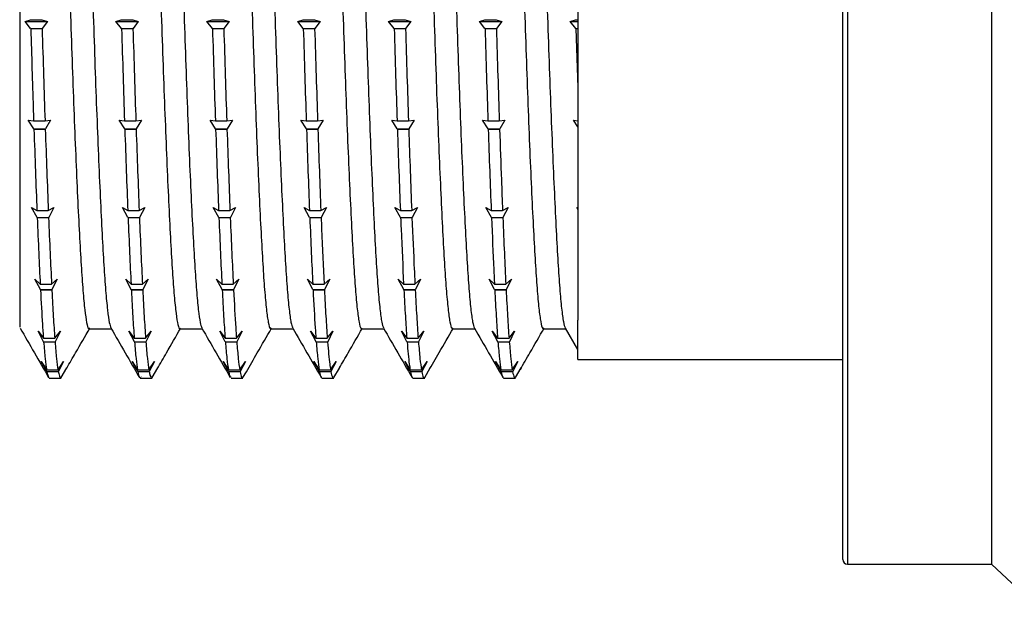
# Model space of a CAD drawing. Header units: millimetres. Extents: x 0 to 420, y 0 to 297.
# Tile 3 of 68: x 23 to 44, y 73 to 86. Entities that reach past the tile are written whole.
import ezdxf

# ---------------------------------------------------------------- set-up
doc = ezdxf.new("R2010")
doc.units = ezdxf.units.MM

msp = doc.modelspace()

# ---------------------------------------------------------------- linework, layer by layer
at = {"color": 7, "linetype": 'Continuous', "lineweight": 25}
for p, q in [((40.91316, 74.42036), (40.91316, 103.12036)), ((44.11316, 103.22036), (44.11316, 74.41446)), ((35.21316, 88.13539), (35.21316, 86.02272)), ((23.3295, 85.98619), (23.44486, 86.02272)), ((23.44837, 85.83141), (23.3295, 85.98619)), ((23.3295, 85.98619), (23.81015, 85.98619)), ((23.44486, 86.02272), (23.68909, 86.02272)), ((23.68909, 86.02272), (23.81015, 85.98619)), ((23.81015, 85.98619), (23.69747, 85.83141)), ((25.28334, 85.98619), (25.39871, 86.02272)), ((25.40221, 85.83141), (25.28334, 85.98619)), ((25.28334, 85.98619), (25.76399, 85.98619)), ((25.39871, 86.02272), (25.64294, 86.02272)), ((25.64294, 86.02272), (25.76399, 85.98619)), ((25.76399, 85.98619), (25.65132, 85.83141)), ((27.23719, 85.98619), (27.35255, 86.02272)), ((27.35606, 85.83141), (27.23719, 85.98619)), ((27.23719, 85.98619), (27.71784, 85.98619)), ((27.35255, 86.02272), (27.59678, 86.02272)), ((27.59678, 86.02272), (27.71784, 85.98619)), ((27.71784, 85.98619), (27.60517, 85.83141)), ((29.19104, 85.98619), (29.3064, 86.02272)), ((29.30991, 85.83141), (29.19104, 85.98619)), ((29.19104, 85.98619), (29.67168, 85.98619)), ((29.3064, 86.02272), (29.55063, 86.02272)), ((29.55063, 86.02272), (29.67168, 85.98619)), ((29.67168, 85.98619), (29.55901, 85.83141)), ((31.14488, 85.98619), (31.26025, 86.02272)), ((31.26375, 85.83141), (31.14488, 85.98619)), ((31.14488, 85.98619), (31.62553, 85.98619)), ((31.26025, 86.02272), (31.50448, 86.02272)), ((31.50448, 86.02272), (31.62553, 85.98619)), ((31.62553, 85.98619), (31.51286, 85.83141)), ((33.09873, 85.98619), (33.21409, 86.02272)), ((33.2176, 85.83141), (33.09873, 85.98619)), ((33.09873, 85.98619), (33.57938, 85.98619)), ((33.21409, 86.02272), (33.45832, 86.02272)), ((33.45832, 86.02272), (33.57938, 85.98619)), ((33.57938, 85.98619), (33.4667, 85.83141)), ((35.05257, 85.98619), (35.16794, 86.02272)), ((35.17144, 85.83141), (35.05257, 85.98619)), ((35.05257, 85.98619), (35.21316, 85.98619)), ((35.16794, 86.02272), (35.21316, 86.02272)), ((35.21316, 86.02272), (35.21316, 85.98619)), ((35.21316, 85.98619), (35.21316, 85.83141)), ((23.4508, 85.83027), (23.44837, 85.83141)), ((23.44837, 85.83141), (23.69747, 85.83141)), ((23.4508, 85.83027), (23.69503, 85.83027)), ((23.69747, 85.83141), (23.69503, 85.83027)), ((25.40465, 85.83027), (25.40221, 85.83141)), ((25.40221, 85.83141), (25.65132, 85.83141)), ((25.40465, 85.83027), (25.64888, 85.83027)), ((25.65132, 85.83141), (25.64888, 85.83027)), ((27.3585, 85.83027), (27.35606, 85.83141)), ((27.35606, 85.83141), (27.60517, 85.83141)), ((27.3585, 85.83027), (27.60273, 85.83027)), ((27.60517, 85.83141), (27.60273, 85.83027)), ((29.31234, 85.83027), (29.30991, 85.83141)), ((29.30991, 85.83141), (29.55901, 85.83141)), ((29.31234, 85.83027), (29.55657, 85.83027)), ((29.55901, 85.83141), (29.55657, 85.83027)), ((31.26619, 85.83027), (31.26375, 85.83141)), ((31.26375, 85.83141), (31.51286, 85.83141)), ((31.26619, 85.83027), (31.51042, 85.83027)), ((31.51286, 85.83141), (31.51042, 85.83027)), ((33.22003, 85.83027), (33.2176, 85.83141)), ((33.2176, 85.83141), (33.4667, 85.83141)), ((33.22003, 85.83027), (33.46426, 85.83027)), ((33.4667, 85.83141), (33.46426, 85.83027)), ((35.17388, 85.83027), (35.17144, 85.83141)), ((35.17144, 85.83141), (35.21316, 85.83141)), ((35.17388, 85.83027), (35.21316, 84.56736)), ((35.17388, 85.83027), (35.21316, 85.83027)), ((35.21316, 85.83141), (35.21316, 85.83027)), ((35.21316, 85.83027), (35.21316, 84.56736)), ((35.21316, 84.56736), (35.21316, 83.8509)), ((23.39806, 83.862), (23.51345, 83.84808)), ((23.51692, 83.67459), (23.39806, 83.862)), ((23.75768, 83.84808), (23.87871, 83.862)), ((23.87871, 83.862), (23.76603, 83.67459)), ((25.35191, 83.862), (25.46729, 83.84808)), ((25.47077, 83.67459), (25.35191, 83.862)), ((25.71152, 83.84808), (25.83256, 83.862)), ((25.83256, 83.862), (25.71988, 83.67459)), ((27.30576, 83.862), (27.42114, 83.84808)), ((27.42462, 83.67459), (27.30576, 83.862)), ((27.66537, 83.84808), (27.7864, 83.862)), ((27.7864, 83.862), (27.67372, 83.67459)), ((29.2596, 83.862), (29.37499, 83.84808)), ((29.37846, 83.67459), (29.2596, 83.862)), ((29.61922, 83.84808), (29.74025, 83.862)), ((29.74025, 83.862), (29.62757, 83.67459)), ((31.21345, 83.862), (31.32883, 83.84808)), ((31.33231, 83.67459), (31.21345, 83.862)), ((31.57306, 83.84808), (31.6941, 83.862)), ((31.6941, 83.862), (31.58141, 83.67459)), ((33.16729, 83.862), (33.28268, 83.84808)), ((33.28615, 83.67459), (33.16729, 83.862)), ((33.52691, 83.84808), (33.64794, 83.862)), ((33.64794, 83.862), (33.53526, 83.67459)), ((35.12114, 83.862), (35.21316, 83.8509)), ((35.21316, 83.71685), (35.12114, 83.862)), ((35.21316, 83.8509), (35.21316, 83.71685)), ((23.51345, 83.84808), (23.75768, 83.84808)), ((23.51936, 83.67257), (23.51692, 83.67459)), ((23.51692, 83.67459), (23.76603, 83.67459)), ((23.51936, 83.67257), (23.76359, 83.67257)), ((23.76603, 83.67459), (23.76359, 83.67257)), ((25.46729, 83.84808), (25.71152, 83.84808)), ((25.47321, 83.67257), (25.47077, 83.67459)), ((25.47077, 83.67459), (25.71988, 83.67459)), ((25.47321, 83.67257), (25.71744, 83.67257)), ((25.71988, 83.67459), (25.71744, 83.67257)), ((27.42114, 83.84808), (27.66537, 83.84808)), ((27.42705, 83.67257), (27.42462, 83.67459)), ((27.42462, 83.67459), (27.67372, 83.67459)), ((27.42705, 83.67257), (27.67128, 83.67257)), ((27.67372, 83.67459), (27.67128, 83.67257)), ((29.37499, 83.84808), (29.61922, 83.84808)), ((29.3809, 83.67257), (29.37846, 83.67459)), ((29.37846, 83.67459), (29.62757, 83.67459)), ((29.3809, 83.67257), (29.62513, 83.67257)), ((29.62757, 83.67459), (29.62513, 83.67257)), ((31.32883, 83.84808), (31.57306, 83.84808)), ((31.33474, 83.67257), (31.33231, 83.67459)), ((31.33231, 83.67459), (31.58141, 83.67459)), ((31.33474, 83.67257), (31.57898, 83.67257)), ((31.58141, 83.67459), (31.57898, 83.67257)), ((33.28268, 83.84808), (33.52691, 83.84808)), ((33.28859, 83.67257), (33.28615, 83.67459)), ((33.28615, 83.67459), (33.53526, 83.67459)), ((33.28859, 83.67257), (33.53282, 83.67257)), ((33.53526, 83.67459), (33.53282, 83.67257)), ((23.46849, 81.98395), (23.5838, 81.92027)), ((23.58742, 81.77329), (23.46849, 81.98395)), ((23.82803, 81.92027), (23.94913, 81.98395)), ((23.94913, 81.98395), (23.83652, 81.77329)), ((25.42233, 81.98395), (25.53765, 81.92027)), ((25.54126, 81.77329), (25.42233, 81.98395)), ((25.78188, 81.92027), (25.90298, 81.98395)), ((25.90298, 81.98395), (25.79037, 81.77329)), ((27.37618, 81.98395), (27.49149, 81.92027)), ((27.49511, 81.77329), (27.37618, 81.98395)), ((27.73572, 81.92027), (27.85683, 81.98395)), ((27.85683, 81.98395), (27.74421, 81.77329)), ((29.33003, 81.98395), (29.44534, 81.92027)), ((29.44895, 81.77329), (29.33003, 81.98395)), ((29.68957, 81.92027), (29.81067, 81.98395)), ((29.81067, 81.98395), (29.69806, 81.77329)), ((31.28387, 81.98395), (31.39919, 81.92027)), ((31.4028, 81.77329), (31.28387, 81.98395)), ((31.64342, 81.92027), (31.76452, 81.98395)), ((31.76452, 81.98395), (31.65191, 81.77329)), ((33.23772, 81.98395), (33.35303, 81.92027)), ((33.35665, 81.77329), (33.23772, 81.98395)), ((33.59726, 81.92027), (33.71837, 81.98395)), ((33.71837, 81.98395), (33.60575, 81.77329)), ((35.19156, 81.98395), (35.21316, 81.972)), ((35.21316, 81.94563), (35.19156, 81.98395)), ((35.21316, 81.972), (35.21316, 81.94563)), ((23.5838, 81.92027), (23.82803, 81.92027)), ((23.58985, 81.77049), (23.58742, 81.77329)), ((23.58742, 81.77329), (23.83652, 81.77329)), ((23.58985, 81.77049), (23.83408, 81.77049)), ((23.83652, 81.77329), (23.83408, 81.77049)), ((25.53765, 81.92027), (25.78188, 81.92027)), ((25.5437, 81.77049), (25.54126, 81.77329)), ((25.54126, 81.77329), (25.79037, 81.77329)), ((25.5437, 81.77049), (25.78793, 81.77049)), ((25.79037, 81.77329), (25.78793, 81.77049)), ((27.49149, 81.92027), (27.73572, 81.92027)), ((27.49754, 81.77049), (27.49511, 81.77329)), ((27.49511, 81.77329), (27.74421, 81.77329)), ((27.49754, 81.77049), (27.74177, 81.77049)), ((27.74421, 81.77329), (27.74177, 81.77049)), ((29.44534, 81.92027), (29.68957, 81.92027)), ((29.45139, 81.77049), (29.44895, 81.77329)), ((29.44895, 81.77329), (29.69806, 81.77329)), ((29.45139, 81.77049), (29.69562, 81.77049)), ((29.69806, 81.77329), (29.69562, 81.77049)), ((31.39919, 81.92027), (31.64342, 81.92027)), ((31.40524, 81.77049), (31.4028, 81.77329)), ((31.4028, 81.77329), (31.65191, 81.77329)), ((31.40524, 81.77049), (31.64947, 81.77049)), ((31.65191, 81.77329), (31.64947, 81.77049)), ((33.35303, 81.92027), (33.59726, 81.92027)), ((33.35908, 81.77049), (33.35665, 81.77329)), ((33.35665, 81.77329), (33.60575, 81.77329)), ((33.35908, 81.77049), (33.60331, 81.77049)), ((33.60575, 81.77329), (33.60331, 81.77049)), ((23.53875, 80.44619), (23.65414, 80.33595)), ((23.65759, 80.22285), (23.53875, 80.44619)), ((23.65414, 80.33595), (23.89837, 80.33595)), ((23.89837, 80.33595), (24.0194, 80.44619)), ((24.0194, 80.44619), (23.9067, 80.22285)), ((25.4926, 80.44619), (25.60799, 80.33595)), ((25.61144, 80.22285), (25.4926, 80.44619)), ((25.60799, 80.33595), (25.85222, 80.33595)), ((25.85222, 80.33595), (25.97325, 80.44619)), ((25.97325, 80.44619), (25.86054, 80.22285)), ((27.44644, 80.44619), (27.56184, 80.33595)), ((27.56528, 80.22285), (27.44644, 80.44619)), ((27.56184, 80.33595), (27.80607, 80.33595)), ((27.80607, 80.33595), (27.92709, 80.44619)), ((27.92709, 80.44619), (27.81439, 80.22285)), ((29.40029, 80.44619), (29.51568, 80.33595)), ((29.51913, 80.22285), (29.40029, 80.44619)), ((29.51568, 80.33595), (29.75991, 80.33595)), ((29.75991, 80.33595), (29.88094, 80.44619)), ((29.88094, 80.44619), (29.76823, 80.22285)), ((31.35414, 80.44619), (31.46953, 80.33595)), ((31.47298, 80.22285), (31.35414, 80.44619)), ((31.46953, 80.33595), (31.71376, 80.33595)), ((31.71376, 80.33595), (31.83478, 80.44619)), ((31.83478, 80.44619), (31.72208, 80.22285)), ((33.30798, 80.44619), (33.42337, 80.33595)), ((33.42682, 80.22285), (33.30798, 80.44619)), ((33.42337, 80.33595), (33.6676, 80.33595)), ((33.6676, 80.33595), (33.78863, 80.44619)), ((33.78863, 80.44619), (33.67593, 80.22285)), ((23.66003, 80.21942), (23.65759, 80.22285)), ((23.65759, 80.22285), (23.9067, 80.22285)), ((23.66003, 80.21942), (23.90426, 80.21942)), ((23.9067, 80.22285), (23.90426, 80.21942)), ((25.61387, 80.21942), (25.61144, 80.22285)), ((25.61144, 80.22285), (25.86054, 80.22285)), ((25.61387, 80.21942), (25.8581, 80.21942)), ((25.86054, 80.22285), (25.8581, 80.21942)), ((27.56772, 80.21942), (27.56528, 80.22285)), ((27.56528, 80.22285), (27.81439, 80.22285)), ((27.56772, 80.21942), (27.81195, 80.21942)), ((27.81439, 80.22285), (27.81195, 80.21942)), ((29.52157, 80.21942), (29.51913, 80.22285)), ((29.51913, 80.22285), (29.76823, 80.22285)), ((29.52157, 80.21942), (29.7658, 80.21942)), ((29.76823, 80.22285), (29.7658, 80.21942)), ((31.47541, 80.21942), (31.47298, 80.22285)), ((31.47298, 80.22285), (31.72208, 80.22285)), ((31.47541, 80.21942), (31.71964, 80.21942)), ((31.72208, 80.22285), (31.71964, 80.21942)), ((33.42926, 80.21942), (33.42682, 80.22285)), ((33.42682, 80.22285), (33.67593, 80.22285)), ((33.42926, 80.21942), (33.67349, 80.21942)), ((33.67593, 80.22285), (33.67349, 80.21942)), ((35.21316, 78.72036), (35.21316, 79.56393)), ((23.60737, 79.32583), (23.72273, 79.17457)), ((23.72626, 79.10102), (23.60737, 79.32583)), ((23.96696, 79.17457), (24.08802, 79.32583)), ((24.08802, 79.32583), (23.97537, 79.10102)), ((25.56122, 79.32583), (25.67658, 79.17457)), ((25.68011, 79.10102), (25.56122, 79.32583)), ((25.92081, 79.17457), (26.04187, 79.32583)), ((26.04187, 79.32583), (25.92921, 79.10102)), ((27.51507, 79.32583), (27.63043, 79.17457)), ((27.63395, 79.10102), (27.51507, 79.32583)), ((27.87466, 79.17457), (27.99571, 79.32583)), ((27.99571, 79.32583), (27.88306, 79.10102)), ((29.46891, 79.32583), (29.58427, 79.17457)), ((29.5878, 79.10102), (29.46891, 79.32583)), ((29.8285, 79.17457), (29.94956, 79.32583)), ((29.94956, 79.32583), (29.83691, 79.10102)), ((31.42276, 79.32583), (31.53812, 79.17457)), ((31.54165, 79.10102), (31.42276, 79.32583)), ((31.78235, 79.17457), (31.90341, 79.32583)), ((31.90341, 79.32583), (31.79075, 79.10102)), ((33.37661, 79.32583), (33.49196, 79.17457)), ((33.49549, 79.10102), (33.37661, 79.32583)), ((33.73619, 79.17457), (33.85725, 79.32583)), ((33.85725, 79.32583), (33.7446, 79.10102)), ((34.94517, 79.39349), (35.21227, 78.93161)), ((23.72273, 79.17457), (23.96696, 79.17457)), ((23.7287, 79.09713), (23.72626, 79.10102)), ((23.72626, 79.10102), (23.97537, 79.10102)), ((23.7287, 79.09713), (23.97293, 79.09713)), ((23.97537, 79.10102), (23.97293, 79.09713)), ((25.67658, 79.17457), (25.92081, 79.17457)), ((25.68254, 79.09713), (25.68011, 79.10102)), ((25.68011, 79.10102), (25.92921, 79.10102)), ((25.68254, 79.09713), (25.92677, 79.09713)), ((25.92921, 79.10102), (25.92677, 79.09713)), ((27.63043, 79.17457), (27.87466, 79.17457)), ((27.63639, 79.09713), (27.63395, 79.10102)), ((27.63395, 79.10102), (27.88306, 79.10102)), ((27.63639, 79.09713), (27.88062, 79.09713)), ((27.88306, 79.10102), (27.88062, 79.09713)), ((29.58427, 79.17457), (29.8285, 79.17457)), ((29.59024, 79.09713), (29.5878, 79.10102)), ((29.5878, 79.10102), (29.83691, 79.10102)), ((29.59024, 79.09713), (29.83447, 79.09713)), ((29.83691, 79.10102), (29.83447, 79.09713)), ((31.53812, 79.17457), (31.78235, 79.17457)), ((31.54408, 79.09713), (31.54165, 79.10102)), ((31.54165, 79.10102), (31.79075, 79.10102)), ((31.54408, 79.09713), (31.78831, 79.09713)), ((31.79075, 79.10102), (31.78831, 79.09713)), ((33.49196, 79.17457), (33.73619, 79.17457)), ((33.49793, 79.09713), (33.49549, 79.10102)), ((33.49549, 79.10102), (33.7446, 79.10102)), ((33.49793, 79.09713), (33.74216, 79.09713)), ((33.7446, 79.10102), (33.74216, 79.09713)), ((23.67805, 78.67907), (23.79337, 78.49436)), ((23.79697, 78.46405), (23.67805, 78.67907)), ((24.0376, 78.49436), (24.1587, 78.67907)), ((24.1587, 78.67907), (24.04608, 78.46405)), ((25.6319, 78.67907), (25.74722, 78.49436)), ((25.75082, 78.46405), (25.6319, 78.67907)), ((25.99145, 78.49436), (26.11254, 78.67907)), ((26.11254, 78.67907), (25.99993, 78.46405)), ((27.58574, 78.67907), (27.70106, 78.49436)), ((27.70467, 78.46405), (27.58574, 78.67907)), ((27.94529, 78.49436), (28.06639, 78.67907)), ((28.06639, 78.67907), (27.95377, 78.46405)), ((29.53959, 78.67907), (29.65491, 78.49436)), ((29.65851, 78.46405), (29.53959, 78.67907)), ((29.89914, 78.49436), (30.02024, 78.67907)), ((30.02024, 78.67907), (29.90762, 78.46405)), ((31.49344, 78.67907), (31.60875, 78.49436)), ((31.61236, 78.46405), (31.49344, 78.67907)), ((31.85298, 78.49436), (31.97408, 78.67907)), ((31.97408, 78.67907), (31.86146, 78.46405)), ((33.44728, 78.67907), (33.5626, 78.49436)), ((33.56621, 78.46405), (33.44728, 78.67907)), ((33.80683, 78.49436), (33.92793, 78.67907)), ((33.92793, 78.67907), (33.81531, 78.46405)), ((35.21316, 78.72036), (40.91316, 78.72036)), ((23.79337, 78.49436), (24.0376, 78.49436)), ((23.79941, 78.4599), (23.79697, 78.46405)), ((23.79697, 78.46405), (24.04608, 78.46405)), ((23.79941, 78.4599), (24.04364, 78.4599)), ((24.04608, 78.46405), (24.04364, 78.4599)), ((24.10751, 78.32943), (24.22851, 78.53833)), ((25.74722, 78.49436), (25.99145, 78.49436)), ((25.75326, 78.4599), (25.75082, 78.46405)), ((25.75082, 78.46405), (25.99993, 78.46405)), ((25.75326, 78.4599), (25.99749, 78.4599)), ((25.99993, 78.46405), (25.99749, 78.4599)), ((26.06136, 78.32943), (26.18235, 78.53833)), ((27.70106, 78.49436), (27.94529, 78.49436)), ((27.7071, 78.4599), (27.70467, 78.46405)), ((27.70467, 78.46405), (27.95377, 78.46405)), ((27.7071, 78.4599), (27.95133, 78.4599)), ((27.95377, 78.46405), (27.95133, 78.4599)), ((28.0152, 78.32943), (28.08757, 78.45437)), ((28.1362, 78.53833), (28.12323, 78.51596)), ((29.65491, 78.49436), (29.89914, 78.49436)), ((29.66095, 78.4599), (29.65851, 78.46405)), ((29.65851, 78.46405), (29.90762, 78.46405)), ((29.66095, 78.4599), (29.90518, 78.4599)), ((29.90762, 78.46405), (29.90518, 78.4599)), ((29.96905, 78.32943), (30.08871, 78.53602)), ((30.08871, 78.53602), (30.09011, 78.53843)), ((31.60875, 78.49436), (31.85298, 78.49436)), ((31.6148, 78.4599), (31.61236, 78.46405)), ((31.61236, 78.46405), (31.86146, 78.46405)), ((31.6148, 78.4599), (31.85903, 78.4599)), ((31.86146, 78.46405), (31.85903, 78.4599)), ((31.9229, 78.32943), (32.04389, 78.53833)), ((33.5626, 78.49436), (33.80683, 78.49436)), ((33.56864, 78.4599), (33.56621, 78.46405)), ((33.56621, 78.46405), (33.81531, 78.46405)), ((33.56864, 78.4599), (33.81287, 78.4599)), ((33.81531, 78.46405), (33.81287, 78.4599)), ((33.87674, 78.32943), (33.99774, 78.53833)), ((33.99774, 78.53833), (33.97693, 78.50244)), ((23.85043, 78.32036), (24.10751, 78.32036)), ((25.80428, 78.32036), (26.06136, 78.32036)), ((25.82294, 78.33967), (25.82051, 78.34389)), ((27.75807, 78.32036), (28.0152, 78.32036)), ((29.71197, 78.32036), (29.96905, 78.32036)), ((31.66582, 78.32036), (31.9229, 78.32036)), ((33.61966, 78.32036), (33.87674, 78.32036)), ((44.11316, 74.41446), (44.11316, 74.32036)), ((41.01316, 74.32036), (44.11316, 74.32036)), ((44.11316, 74.32036), (45.3048, 73.20008))]:
    msp.add_line(p, q, dxfattribs=at)
at = {"color": 8, "linetype": 'Continuous', "lineweight": 25}
msp.add_line((41.01316, 103.22036), (41.01316, 74.32036), dxfattribs=at)
at = {"color": 7, "linetype": 'Continuous', "lineweight": 25}
msp.add_arc((41.01316, 74.42036), 0.1, 180, 270, dxfattribs=at)
for points, knots in [([(23.7458, 98.13579), (23.74834, 98.13496), (23.76361, 98.13002), (23.79138, 97.97801), (23.83102, 97.67289), (23.87097, 97.21165), (23.91061, 96.62157), (23.94874, 95.91077), (23.98672, 95.08916), (24.02632, 94.16375), (24.06628, 93.14851), (24.10592, 92.06751), (24.14405, 90.9408), (24.18203, 89.78049), (24.22163, 88.59825), (24.26158, 87.41375), (24.30122, 86.25515), (24.33937, 85.14237), (24.37734, 84.08629), (24.41693, 83.09845), (24.45689, 82.19677), (24.49653, 81.40282), (24.53468, 80.72859), (24.57265, 80.18022), (24.61225, 79.76228), (24.65217, 79.49327), (24.68597, 79.36796), (24.70573, 79.39078), (24.71267, 79.39879)], [0, 0, 0, 0, 0.00800256, 0.04807044, 0.088627, 0.1293559, 0.16993203, 0.21003746, 0.25010419, 0.29066009, 0.33138898, 0.37196571, 0.41207236, 0.45213793, 0.49269318, 0.53342205, 0.5739994, 0.61410726, 0.65417168, 0.69472628, 0.73545513, 0.77603308, 0.81614216, 0.85620543, 0.89675938, 0.9374882, 0.97806676, 1, 1, 1, 1]), ([(24.21683, 98.14635), (24.22519, 98.1467), (24.24629, 98.14761), (24.27986, 97.9824), (24.31948, 97.67171), (24.35943, 97.21197), (24.39907, 96.62149), (24.4372, 95.91079), (24.47519, 95.08915), (24.51478, 94.16375), (24.55474, 93.14852), (24.59438, 92.06752), (24.63251, 90.9408), (24.67049, 89.7805), (24.71009, 88.59826), (24.75004, 87.41375), (24.78969, 86.25516), (24.82783, 85.14238), (24.8658, 84.0863), (24.9054, 83.09845), (24.94535, 82.19679), (24.98499, 81.40276), (25.02314, 80.72884), (25.06112, 80.1793), (25.10069, 79.76579), (25.13928, 79.49042), (25.16423, 79.4293), (25.17597, 79.40055)], [0, 0, 0, 0, 0.02652187, 0.0669131, 0.10779695, 0.14885454, 0.18975812, 0.2301872, 0.27057727, 0.31146046, 0.35251803, 0.39342222, 0.43385253, 0.47424143, 0.51512397, 0.55618152, 0.59708633, 0.63751786, 0.6779056, 0.71878748, 0.75984501, 0.80075043, 0.84118319, 0.88156977, 0.92245099, 0.9635085, 1, 1, 1, 1]), ([(25.69915, 98.13692), (25.70162, 98.13629), (25.71681, 98.1324), (25.74447, 97.98262), (25.78409, 97.68046), (25.82403, 97.22189), (25.86369, 96.63425), (25.90187, 95.9257), (25.93981, 95.10617), (25.97939, 94.18272), (26.01934, 93.16901), (26.059, 92.08905), (26.09718, 90.9631), (26.13512, 89.80334), (26.1747, 88.62141), (26.21465, 87.43668), (26.2543, 86.27732), (26.29249, 85.16354), (26.33042, 84.10625), (26.37, 83.11696), (26.40996, 82.21338), (26.44961, 81.41715), (26.48781, 80.74055), (26.52573, 80.18966), (26.56532, 79.76911), (26.60524, 79.49707), (26.6393, 79.36892), (26.65932, 79.39079), (26.66651, 79.39864)], [0, 0, 0, 0, 0.00774905, 0.04778486, 0.0883139, 0.12902151, 0.16958273, 0.20967953, 0.24971423, 0.29024261, 0.33095019, 0.37151201, 0.41161001, 0.4516436, 0.49217132, 0.53287886, 0.57344128, 0.61354049, 0.65357298, 0.69410003, 0.73480754, 0.77537055, 0.81547096, 0.85550235, 0.89602874, 0.93673621, 0.97729982, 1, 1, 1, 1]), ([(26.17067, 98.14592), (26.1788, 98.14678), (26.19967, 98.149), (26.23294, 97.98696), (26.27255, 97.67928), (26.3125, 97.22221), (26.35215, 96.63417), (26.39033, 95.92572), (26.42827, 95.10617), (26.46785, 94.18272), (26.50781, 93.16902), (26.54746, 92.08905), (26.58564, 90.9631), (26.62358, 89.80334), (26.66316, 88.62142), (26.70311, 87.43669), (26.74277, 86.27732), (26.78095, 85.16354), (26.81889, 84.10626), (26.85847, 83.11696), (26.89842, 82.2134), (26.93807, 81.41709), (26.97627, 80.74079), (27.0142, 80.18878), (27.05376, 79.77248), (27.09261, 79.49295), (27.11782, 79.42956), (27.12982, 79.39939)], [0, 0, 0, 0, 0.025739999, 0.066119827, 0.106997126, 0.148054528, 0.188964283, 0.22940563, 0.269784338, 0.310660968, 0.351718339, 0.392628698, 0.433071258, 0.473448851, 0.514324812, 0.555382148, 0.596293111, 0.636736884, 0.677113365, 0.717988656, 0.759045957, 0.799957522, 0.840402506, 0.880777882, 0.921652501, 0.962709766, 1, 1, 1, 1]), ([(27.65194, 98.1383), (27.65451, 98.13785), (27.66983, 98.13522), (27.69755, 97.98737), (27.73716, 97.68791), (27.7771, 97.2321), (27.81677, 96.64689), (27.85499, 95.94058), (27.89289, 95.12315), (27.93246, 94.20165), (27.97241, 93.18949), (28.01208, 92.11056), (28.05031, 90.98539), (28.0882, 89.82618), (28.12777, 88.64457), (28.16772, 87.45962), (28.20739, 86.2995), (28.24562, 85.18473), (28.28351, 84.12624), (28.32307, 83.1355), (28.36303, 82.23003), (28.40269, 81.43154), (28.44093, 80.75255), (28.47882, 80.19916), (28.51839, 79.776), (28.55831, 79.50093), (28.59263, 79.3699), (28.61291, 79.39078), (28.62035, 79.39843)], [0, 0, 0, 0, 0.00808285, 0.04806343, 0.0885409, 0.12920303, 0.16972525, 0.20978959, 0.24976911, 0.2902459, 0.33090799, 0.3714308, 0.41149633, 0.45147479, 0.49195091, 0.53261296, 0.57313635, 0.61320307, 0.65318048, 0.69365592, 0.73431792, 0.77484189, 0.8149098, 0.85488616, 0.89536093, 0.93602288, 0.97654744, 1, 1, 1, 1]), ([(28.12452, 98.14555), (28.1324, 98.14688), (28.15304, 98.15038), (28.18602, 97.99146), (28.22562, 97.6868), (28.26557, 97.2324), (28.30523, 96.64682), (28.34345, 95.94061), (28.38135, 95.12315), (28.42092, 94.20166), (28.46087, 93.1895), (28.50054, 92.11057), (28.53877, 90.9854), (28.57666, 89.82619), (28.61623, 88.64458), (28.65618, 87.45963), (28.69585, 86.29951), (28.73408, 85.18474), (28.77197, 84.12624), (28.81153, 83.1355), (28.85149, 82.23005), (28.89116, 81.43148), (28.92939, 80.75278), (28.96728, 80.19831), (29.00683, 79.77924), (29.04593, 79.49551), (29.07141, 79.4298), (29.08367, 79.39818)], [0, 0, 0, 0, 0.02495781, 0.065326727, 0.106197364, 0.14725446, 0.188170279, 0.228623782, 0.268991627, 0.309861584, 0.350918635, 0.391835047, 0.432289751, 0.472656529, 0.513525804, 0.554582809, 0.595499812, 0.635955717, 0.676321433, 0.717190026, 0.758246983, 0.799164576, 0.83962168, 0.879986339, 0.920854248, 0.961911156, 1, 1, 1, 1]), ([(29.60608, 98.13905), (29.60832, 98.13876), (29.62329, 98.13684), (29.65063, 97.99157), (29.69023, 97.69544), (29.73017, 97.24222), (29.76985, 96.65949), (29.80812, 95.95542), (29.84598, 95.14009), (29.88553, 94.22055), (29.92548, 93.20994), (29.96516, 92.13207), (30.00343, 91.00767), (30.04129, 89.84901), (30.08084, 88.66773), (30.12079, 87.48257), (30.16047, 86.32171), (30.19874, 85.20595), (30.23659, 84.14625), (30.27614, 83.15407), (30.31609, 82.24672), (30.35577, 81.44597), (30.39406, 80.76461), (30.4319, 80.2087), (30.47145, 79.78294), (30.51138, 79.50485), (30.54596, 79.3709), (30.5665, 79.39074), (30.57419, 79.39817)], [0, 0, 0, 0, 0.007007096, 0.04698976, 0.087473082, 0.128147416, 0.168688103, 0.208776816, 0.248758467, 0.289241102, 0.329915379, 0.370456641, 0.410546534, 0.450527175, 0.491009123, 0.531683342, 0.572225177, 0.612316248, 0.652295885, 0.692777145, 0.733451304, 0.773993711, 0.814085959, 0.854064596, 0.894545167, 0.935219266, 0.975762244, 1, 1, 1, 1]), ([(30.07836, 98.14523), (30.08601, 98.147), (30.10641, 98.15174), (30.13911, 97.9959), (30.17869, 97.69427), (30.21863, 97.24253), (30.25831, 96.65942), (30.29658, 95.95545), (30.33444, 95.14009), (30.37399, 94.22056), (30.41394, 93.20995), (30.45362, 92.13207), (30.49189, 91.00768), (30.52975, 89.84902), (30.5693, 88.66773), (30.60925, 87.48258), (30.64893, 86.32171), (30.6872, 85.20595), (30.72506, 84.14626), (30.7646, 83.15408), (30.80456, 82.24674), (30.84424, 81.44591), (30.88252, 80.76483), (30.92037, 80.20788), (30.9599, 79.78605), (30.99925, 79.49808), (31.025, 79.43002), (31.03752, 79.39691)], [0, 0, 0, 0, 0.0241753, 0.0645338, 0.10539767, 0.14645434, 0.18737611, 0.22784166, 0.26819914, 0.30906231, 0.35011893, 0.39104128, 0.43150802, 0.47186448, 0.51272696, 0.55378351, 0.59470644, 0.63517438, 0.67552982, 0.7163916, 0.7574481, 0.79837161, 0.83884073, 0.87919516, 0.92005625, 0.96111268, 1, 1, 1, 1]), ([(31.56159, 98.13949), (31.56302, 98.1393), (31.5772, 98.13739), (31.60371, 97.99514), (31.6433, 97.70308), (31.68324, 97.25224), (31.72293, 96.67206), (31.76124, 95.97022), (31.79906, 95.157), (31.8386, 94.23942), (31.87855, 93.23037), (31.91824, 92.15355), (31.95655, 91.02995), (31.99437, 89.87184), (32.0339, 88.69088), (32.07386, 87.50553), (32.11355, 86.34393), (32.15187, 85.22718), (32.18968, 84.16629), (32.22921, 83.17268), (32.26916, 82.26345), (32.30885, 81.46044), (32.34718, 80.77671), (32.38499, 80.21829), (32.42452, 79.78994), (32.46445, 79.50883), (32.49929, 79.37191), (32.52009, 79.39069), (32.52803, 79.39785)], [0, 0, 0, 0, 0.00451554, 0.044557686, 0.085104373, 0.125848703, 0.166465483, 0.206635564, 0.246676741, 0.287222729, 0.32796699, 0.368584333, 0.408755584, 0.448795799, 0.489341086, 0.530085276, 0.570703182, 0.610875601, 0.650914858, 0.691459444, 0.732203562, 0.772822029, 0.812995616, 0.85303392, 0.893577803, 0.934321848, 0.974940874, 1, 1, 1, 1]), ([(32.03221, 98.14497), (32.03961, 98.14715), (32.05977, 98.15309), (32.09219, 98.00028), (32.13176, 97.70169), (32.1717, 97.25262), (32.21139, 96.67197), (32.2497, 95.97025), (32.28752, 95.157), (32.32706, 94.23942), (32.36701, 93.23038), (32.4067, 92.15356), (32.44502, 91.02995), (32.48283, 89.87185), (32.52237, 88.69089), (32.56232, 87.50554), (32.60201, 86.34394), (32.64033, 85.22719), (32.67814, 84.1663), (32.71767, 83.17268), (32.75762, 82.26347), (32.79731, 81.46039), (32.83564, 80.77692), (32.87345, 80.21751), (32.91297, 79.79292), (32.95258, 79.50068), (32.97859, 79.43022), (32.99137, 79.39559)], [0, 0, 0, 0, 0.02339249, 0.06374106, 0.10459804, 0.14565418, 0.18658179, 0.22705929, 0.26740688, 0.30826316, 0.34931922, 0.3902474, 0.43072608, 0.47107271, 0.51192828, 0.55298427, 0.59391302, 0.63439287, 0.67473854, 0.7155934, 0.75664932, 0.79757863, 0.83805966, 0.87840436, 0.91925852, 0.96031437, 1, 1, 1, 1]), ([(33.51708, 98.14023), (33.51773, 98.14013), (33.53111, 98.13812), (33.55679, 97.99852), (33.59637, 97.71069), (33.63631, 97.26221), (33.67601, 96.68459), (33.71436, 95.98498), (33.75215, 95.17386), (33.79167, 94.25824), (33.83162, 93.25077), (33.87132, 92.17502), (33.90968, 91.05221), (33.94746, 89.89467), (33.98697, 88.71403), (34.02692, 87.5285), (34.06662, 86.36617), (34.10499, 85.24845), (34.14277, 84.18636), (34.18228, 83.19132), (34.22223, 82.28022), (34.26193, 81.47496), (34.3003, 80.78886), (34.33807, 80.22794), (34.37759, 79.79699), (34.41752, 79.51287), (34.45262, 79.37294), (34.47368, 79.39061), (34.48187, 79.39748)], [0, 0, 0, 0, 0.00202354, 0.04212552, 0.08273533, 0.12354943, 0.1642421, 0.20449338, 0.24459444, 0.28520354, 0.32601756, 0.36671079, 0.40696323, 0.44706337, 0.48767175, 0.52848569, 0.56917946, 0.60943306, 0.64953229, 0.69013996, 0.73095382, 0.77164814, 0.8119029, 0.85200122, 0.89260818, 0.93342194, 0.97411682, 1, 1, 1, 1]), ([(33.98605, 98.14476), (33.99321, 98.14731), (34.01314, 98.15442), (34.04528, 98.0046), (34.08483, 97.70905), (34.12477, 97.26265), (34.16447, 96.68448), (34.20283, 95.98502), (34.24061, 95.17386), (34.28013, 94.25826), (34.32008, 93.25078), (34.35978, 92.17503), (34.39814, 91.05222), (34.43592, 89.89468), (34.47544, 88.71404), (34.51538, 87.52851), (34.55509, 86.36618), (34.59345, 85.24846), (34.63123, 84.18637), (34.67074, 83.19132), (34.71069, 82.28024), (34.75039, 81.47492), (34.78876, 80.78906), (34.82654, 80.22719), (34.86604, 79.79984), (34.9059, 79.50329), (34.93218, 79.4304), (34.94522, 79.39421)], [0, 0, 0, 0, 0.022609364, 0.062948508, 0.10379849, 0.144853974, 0.185787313, 0.226276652, 0.266614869, 0.307464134, 0.348519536, 0.389453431, 0.429943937, 0.470281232, 0.511129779, 0.552185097, 0.593119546, 0.633611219, 0.673947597, 0.714795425, 0.755850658, 0.79678566, 0.837278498, 0.877613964, 0.918461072, 0.959516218, 1, 1, 1, 1]), ([(23.21316, 90.52591), (23.21316, 90.06024), (23.21316, 89.12891), (23.21316, 87.62626), (23.21316, 86.06085), (23.21316, 84.48676), (23.21316, 83.05761), (23.21316, 81.82421), (23.21316, 80.81961), (23.21316, 80.05861), (23.21316, 79.5508), (23.21316, 79.4588), (23.21316, 79.41281)], [0, 0, 0, 0, 0.08584411, 0.17168812, 0.27648163, 0.38126427, 0.4856916, 0.59011869, 0.69138495, 0.79263013, 0.89631515, 1, 1, 1, 1]), ([(23.4508, 85.83027), (23.46852, 85.25296), (23.48932, 84.57492), (23.51033, 83.94209), (23.51345, 83.84808)], [0, 0, 0, 0, 0.85144304, 1, 1, 1, 1]), ([(23.69503, 85.83027), (23.70554, 85.48901), (23.72651, 84.80749), (23.7473, 84.16757), (23.75768, 83.84808)], [0, 0, 0, 0, 0.50073724, 1, 1, 1, 1]), ([(25.40465, 85.83027), (25.41515, 85.48901), (25.43613, 84.80749), (25.45692, 84.16757), (25.46729, 83.84808)], [0, 0, 0, 0, 0.500737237, 1, 1, 1, 1]), ([(25.64888, 85.83027), (25.65938, 85.48901), (25.68036, 84.80749), (25.70115, 84.16757), (25.71152, 83.84808)], [0, 0, 0, 0, 0.50073724, 1, 1, 1, 1]), ([(27.3585, 85.83027), (27.369, 85.48901), (27.38997, 84.80749), (27.41076, 84.16757), (27.42114, 83.84808)], [0, 0, 0, 0, 0.50073724, 1, 1, 1, 1]), ([(27.60273, 85.83027), (27.61323, 85.48901), (27.6342, 84.80749), (27.65499, 84.16757), (27.66537, 83.84808)], [0, 0, 0, 0, 0.50073724, 1, 1, 1, 1]), ([(29.31234, 85.83027), (29.32284, 85.48901), (29.34382, 84.80749), (29.36461, 84.16757), (29.37499, 83.84808)], [0, 0, 0, 0, 0.50073724, 1, 1, 1, 1]), ([(29.55657, 85.83027), (29.56708, 85.48901), (29.58805, 84.80749), (29.60884, 84.16757), (29.61922, 83.84808)], [0, 0, 0, 0, 0.50073724, 1, 1, 1, 1]), ([(31.26619, 85.83027), (31.27669, 85.48901), (31.29767, 84.80749), (31.31845, 84.16757), (31.32883, 83.84808)], [0, 0, 0, 0, 0.50073724, 1, 1, 1, 1]), ([(31.51042, 85.83027), (31.52092, 85.48901), (31.5419, 84.80749), (31.56268, 84.16757), (31.57306, 83.84808)], [0, 0, 0, 0, 0.50073724, 1, 1, 1, 1]), ([(33.22003, 85.83027), (33.23054, 85.48901), (33.25151, 84.80749), (33.2723, 84.16757), (33.28268, 83.84808)], [0, 0, 0, 0, 0.500737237, 1, 1, 1, 1]), ([(33.46426, 85.83027), (33.47477, 85.48901), (33.49574, 84.80749), (33.51653, 84.16757), (33.52691, 83.84808)], [0, 0, 0, 0, 0.50073724, 1, 1, 1, 1]), ([(23.51936, 83.67257), (23.52999, 83.36551), (23.5513, 82.74979), (23.57295, 82.19726), (23.5838, 81.92027)], [0, 0, 0, 0, 0.49868925, 1, 1, 1, 1]), ([(23.76359, 83.67257), (23.77422, 83.36551), (23.79553, 82.74979), (23.81718, 82.19726), (23.82803, 81.92027)], [0, 0, 0, 0, 0.49868925, 1, 1, 1, 1]), ([(25.47321, 83.67257), (25.48383, 83.36551), (25.50515, 82.74979), (25.52679, 82.19726), (25.53765, 81.92027)], [0, 0, 0, 0, 0.49868925, 1, 1, 1, 1]), ([(25.71744, 83.67257), (25.72808, 83.36511), (25.74939, 82.74939), (25.77104, 82.19688), (25.78188, 81.92027)], [0, 0, 0, 0, 0.49935471, 1, 1, 1, 1]), ([(27.42705, 83.67257), (27.43769, 83.36511), (27.45901, 82.74939), (27.48066, 82.19688), (27.49149, 81.92027)], [0, 0, 0, 0, 0.49935448, 1, 1, 1, 1]), ([(27.67128, 83.67257), (27.68191, 83.36551), (27.70322, 82.74979), (27.72487, 82.19726), (27.73572, 81.92027)], [0, 0, 0, 0, 0.49868925, 1, 1, 1, 1]), ([(29.3809, 83.67257), (29.39153, 83.36551), (29.41284, 82.74979), (29.43449, 82.19726), (29.44534, 81.92027)], [0, 0, 0, 0, 0.49868925, 1, 1, 1, 1]), ([(29.62513, 83.67257), (29.63576, 83.36551), (29.65707, 82.74979), (29.67872, 82.19726), (29.68957, 81.92027)], [0, 0, 0, 0, 0.49868925, 1, 1, 1, 1]), ([(31.33474, 83.67257), (31.34537, 83.36551), (31.36668, 82.74979), (31.38833, 82.19726), (31.39919, 81.92027)], [0, 0, 0, 0, 0.498689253, 1, 1, 1, 1]), ([(31.57898, 83.67257), (31.5896, 83.36551), (31.61091, 82.74979), (31.63256, 82.19726), (31.64342, 81.92027)], [0, 0, 0, 0, 0.49868925, 1, 1, 1, 1]), ([(33.28859, 83.67257), (33.29922, 83.36551), (33.32053, 82.74979), (33.34218, 82.19726), (33.35303, 81.92027)], [0, 0, 0, 0, 0.49868925, 1, 1, 1, 1]), ([(33.53282, 83.67257), (33.54574, 83.30102), (33.56708, 82.68708), (33.58872, 82.13732), (33.59726, 81.92027)], [0, 0, 0, 0, 0.60519457, 1, 1, 1, 1]), ([(35.21316, 83.71685), (35.21316, 83.27848), (35.21316, 82.66399), (35.21316, 82.12614), (35.21316, 81.972)], [0, 0, 0, 0, 0.71339926, 1, 1, 1, 1]), ([(35.21316, 81.94563), (35.21316, 81.631), (35.21316, 80.99586), (35.21316, 80.17552), (35.21316, 79.77658), (35.21316, 79.56393)], [0, 0, 0, 0, 0.31430427, 0.63448184, 1, 1, 1, 1]), ([(23.58985, 81.77049), (23.6007, 81.51019), (23.62234, 80.99123), (23.64356, 80.55392), (23.65414, 80.33595)], [0, 0, 0, 0, 0.50157887, 1, 1, 1, 1]), ([(23.83408, 81.77049), (23.84493, 81.51019), (23.86657, 80.99123), (23.88779, 80.55392), (23.89837, 80.33595)], [0, 0, 0, 0, 0.50157887, 1, 1, 1, 1]), ([(25.5437, 81.77049), (25.55455, 81.51019), (25.57618, 80.99123), (25.59741, 80.55392), (25.60799, 80.33595)], [0, 0, 0, 0, 0.50157887, 1, 1, 1, 1]), ([(25.78793, 81.77049), (25.79878, 81.51019), (25.82041, 80.99123), (25.84164, 80.55392), (25.85222, 80.33595)], [0, 0, 0, 0, 0.501578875, 1, 1, 1, 1]), ([(27.49754, 81.77049), (27.5084, 81.51019), (27.53003, 80.99123), (27.55126, 80.55392), (27.56184, 80.33595)], [0, 0, 0, 0, 0.501578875, 1, 1, 1, 1]), ([(27.74177, 81.77049), (27.75263, 81.51019), (27.77426, 80.99123), (27.79549, 80.55392), (27.80607, 80.33595)], [0, 0, 0, 0, 0.50157887, 1, 1, 1, 1]), ([(29.45139, 81.77049), (29.46224, 81.51019), (29.48387, 80.99123), (29.5051, 80.55392), (29.51568, 80.33595)], [0, 0, 0, 0, 0.50157887, 1, 1, 1, 1]), ([(29.69562, 81.77049), (29.69893, 81.68987), (29.72054, 81.16311), (29.74186, 80.71526), (29.75991, 80.33595)], [0, 0, 0, 0, 0.15305539, 1, 1, 1, 1]), ([(31.40524, 81.77049), (31.40854, 81.68987), (31.43015, 81.16311), (31.45147, 80.71526), (31.46953, 80.33595)], [0, 0, 0, 0, 0.15305499, 1, 1, 1, 1]), ([(31.64947, 81.77049), (31.66582, 81.38299), (31.68745, 80.87017), (31.70859, 80.44086), (31.71376, 80.33595)], [0, 0, 0, 0, 0.75563387, 1, 1, 1, 1]), ([(33.35908, 81.77049), (33.37543, 81.38299), (33.39707, 80.87017), (33.41821, 80.44086), (33.42337, 80.33595)], [0, 0, 0, 0, 0.755633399, 1, 1, 1, 1]), ([(33.60331, 81.77049), (33.61416, 81.51019), (33.6358, 80.99123), (33.65702, 80.55392), (33.6676, 80.33595)], [0, 0, 0, 0, 0.50157887, 1, 1, 1, 1]), ([(23.66003, 80.21942), (23.67387, 79.95744), (23.69455, 79.56618), (23.71573, 79.27182), (23.72273, 79.17457)], [0, 0, 0, 0, 0.66959769, 1, 1, 1, 1]), ([(23.90426, 80.21942), (23.90458, 80.21319), (23.91519, 80.00572), (23.93565, 79.6215), (23.9565, 79.3239), (23.96696, 79.17457)], [0, 0, 0, 0, 0.01520168, 0.50581508, 1, 1, 1, 1]), ([(25.61387, 80.21942), (25.61419, 80.21319), (25.6248, 80.00572), (25.64526, 79.6215), (25.66612, 79.3239), (25.67658, 79.17457)], [0, 0, 0, 0, 0.01520153, 0.505815, 1, 1, 1, 1]), ([(25.8581, 80.21942), (25.86841, 80.02195), (25.88909, 79.62561), (25.91021, 79.32527), (25.92081, 79.17457)], [0, 0, 0, 0, 0.49824945, 1, 1, 1, 1]), ([(27.56772, 80.21942), (27.57802, 80.02195), (27.5987, 79.62561), (27.61983, 79.32527), (27.63043, 79.17457)], [0, 0, 0, 0, 0.49824945, 1, 1, 1, 1]), ([(27.81195, 80.21942), (27.82742, 79.92851), (27.84811, 79.53962), (27.86931, 79.24803), (27.87466, 79.17457)], [0, 0, 0, 0, 0.74805122, 1, 1, 1, 1]), ([(29.52157, 80.21942), (29.53704, 79.92851), (29.55772, 79.53962), (29.57893, 79.24803), (29.58427, 79.17457)], [0, 0, 0, 0, 0.74805091, 1, 1, 1, 1]), ([(29.7658, 80.21942), (29.7761, 80.02195), (29.79678, 79.62561), (29.8179, 79.32527), (29.8285, 79.17457)], [0, 0, 0, 0, 0.49824945, 1, 1, 1, 1]), ([(31.47541, 80.21942), (31.48571, 80.02195), (31.50639, 79.62561), (31.52752, 79.32527), (31.53812, 79.17457)], [0, 0, 0, 0, 0.49824945, 1, 1, 1, 1]), ([(31.71964, 80.21942), (31.72995, 80.02195), (31.75062, 79.62561), (31.77175, 79.32527), (31.78235, 79.17457)], [0, 0, 0, 0, 0.49824945, 1, 1, 1, 1]), ([(33.42926, 80.21942), (33.43956, 80.02195), (33.46024, 79.62561), (33.48136, 79.32527), (33.49196, 79.17457)], [0, 0, 0, 0, 0.49824945, 1, 1, 1, 1]), ([(33.67349, 80.21942), (33.68379, 80.02195), (33.70447, 79.62561), (33.7256, 79.32527), (33.73619, 79.17457)], [0, 0, 0, 0, 0.49824945, 1, 1, 1, 1]), ([(23.22209, 79.39349), (23.32416, 79.21699), (23.52831, 78.86395), (23.73243, 78.5109), (23.83449, 78.33436)], [0, 0, 0, 0, 0.49997032, 1, 1, 1, 1]), ([(24.22547, 78.53307), (24.28905, 78.64305), (24.45467, 78.92954), (24.62032, 79.216), (24.72237, 79.3925)], [0, 0, 0, 0, 0.38389822, 1, 1, 1, 1]), ([(24.7128, 79.3807), (24.79417, 79.38065), (24.95102, 79.38057), (25.10787, 79.38065), (25.18334, 79.38069)], [0, 0, 0, 0, 0.51879319, 1, 1, 1, 1]), ([(25.17594, 79.39349), (25.27797, 79.21706), (25.48212, 78.86402), (25.68623, 78.51097), (25.78834, 78.33436)], [0, 0, 0, 0, 0.49977009, 1, 1, 1, 1]), ([(26.17263, 78.52151), (26.23851, 78.63546), (26.40642, 78.92591), (26.57436, 79.21634), (26.67641, 79.39283)], [0, 0, 0, 0, 0.39232571, 1, 1, 1, 1]), ([(26.66665, 79.3807), (26.74798, 79.38061), (26.90483, 79.38044), (27.06168, 79.3806), (27.13719, 79.38068)], [0, 0, 0, 0, 0.518537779, 1, 1, 1, 1]), ([(27.12979, 79.39349), (27.23178, 79.21713), (27.43593, 78.86409), (27.64004, 78.51104), (27.74218, 78.33436)], [0, 0, 0, 0, 0.49956884, 1, 1, 1, 1]), ([(28.08761, 78.45435), (28.16601, 78.58996), (28.34645, 78.90208), (28.52692, 79.2142), (28.62898, 79.39069)], [0, 0, 0, 0, 0.43450728, 1, 1, 1, 1]), ([(28.6205, 79.3807), (28.70179, 79.38057), (28.85864, 79.38031), (29.01549, 79.38056), (29.09104, 79.38068)], [0, 0, 0, 0, 0.51828303, 1, 1, 1, 1]), ([(29.08363, 79.39349), (29.18558, 79.2172), (29.38974, 78.86417), (29.59385, 78.51111), (29.69603, 78.33436)], [0, 0, 0, 0, 0.49936663, 1, 1, 1, 1]), ([(30.09011, 78.53843), (30.15261, 78.64654), (30.31713, 78.93113), (30.48168, 79.21571), (30.58372, 79.39218)], [0, 0, 0, 0, 0.37988393, 1, 1, 1, 1]), ([(30.57434, 79.3807), (30.65559, 79.38052), (30.81244, 79.38019), (30.96929, 79.38052), (31.04489, 79.38067)], [0, 0, 0, 0, 0.51802925, 1, 1, 1, 1]), ([(31.03748, 79.39349), (31.13939, 79.21727), (31.34355, 78.86424), (31.54765, 78.51118), (31.64988, 78.33436)], [0, 0, 0, 0, 0.4991635, 1, 1, 1, 1]), ([(32.00638, 78.47364), (32.08209, 78.6046), (32.25983, 78.91204), (32.43758, 79.21944), (32.53962, 79.3959)], [0, 0, 0, 0, 0.42596892, 1, 1, 1, 1]), ([(32.52819, 79.3807), (32.6094, 79.38048), (32.76625, 79.38007), (32.9231, 79.38047), (32.99874, 79.38067)], [0, 0, 0, 0, 0.51777676, 1, 1, 1, 1]), ([(32.99132, 79.39349), (33.09319, 79.21735), (33.29736, 78.86432), (33.50146, 78.51126), (33.60372, 78.33436)], [0, 0, 0, 0, 0.4989595, 1, 1, 1, 1]), ([(33.97697, 78.50241), (34.04664, 78.62292), (34.21834, 78.91994), (34.39008, 79.21693), (34.49213, 79.39342)], [0, 0, 0, 0, 0.40575053, 1, 1, 1, 1]), ([(34.48203, 79.3807), (34.56321, 79.38044), (34.72005, 79.37995), (34.87691, 79.38043), (34.95259, 79.38066)], [0, 0, 0, 0, 0.51752586, 1, 1, 1, 1]), ([(23.7287, 79.09713), (23.73941, 78.97046), (23.76088, 78.71675), (23.78253, 78.56856), (23.79337, 78.49436)], [0, 0, 0, 0, 0.49926748, 1, 1, 1, 1]), ([(23.97293, 79.09713), (23.98364, 78.97046), (24.00511, 78.71675), (24.02676, 78.56856), (24.0376, 78.49436)], [0, 0, 0, 0, 0.49926748, 1, 1, 1, 1]), ([(25.68254, 79.09713), (25.69326, 78.97046), (25.71472, 78.71675), (25.73637, 78.56856), (25.74722, 78.49436)], [0, 0, 0, 0, 0.49926748, 1, 1, 1, 1]), ([(25.92677, 79.09713), (25.93749, 78.97046), (25.95895, 78.71675), (25.9806, 78.56856), (25.99145, 78.49436)], [0, 0, 0, 0, 0.49926748, 1, 1, 1, 1]), ([(27.63639, 79.09713), (27.64711, 78.97046), (27.66857, 78.71675), (27.69022, 78.56856), (27.70106, 78.49436)], [0, 0, 0, 0, 0.49926748, 1, 1, 1, 1]), ([(27.88062, 79.09713), (27.89134, 78.97046), (27.9128, 78.71675), (27.93445, 78.56856), (27.94529, 78.49436)], [0, 0, 0, 0, 0.49926748, 1, 1, 1, 1]), ([(29.59024, 79.09713), (29.60095, 78.97046), (29.62241, 78.71675), (29.64407, 78.56856), (29.65491, 78.49436)], [0, 0, 0, 0, 0.49926748, 1, 1, 1, 1]), ([(29.83447, 79.09713), (29.8499, 78.92037), (29.87141, 78.67406), (29.89303, 78.53392), (29.89914, 78.49436)], [0, 0, 0, 0, 0.71765737, 1, 1, 1, 1]), ([(31.54408, 79.09713), (31.55952, 78.92037), (31.58103, 78.67406), (31.60265, 78.53392), (31.60875, 78.49436)], [0, 0, 0, 0, 0.71765697, 1, 1, 1, 1]), ([(31.78831, 79.09713), (31.79903, 78.97046), (31.82049, 78.71675), (31.84214, 78.56856), (31.85298, 78.49436)], [0, 0, 0, 0, 0.49926748, 1, 1, 1, 1]), ([(33.49793, 79.09713), (33.50864, 78.97046), (33.53011, 78.71675), (33.55176, 78.56856), (33.5626, 78.49436)], [0, 0, 0, 0, 0.49926748, 1, 1, 1, 1]), ([(33.74216, 79.09713), (33.75287, 78.97046), (33.77434, 78.71675), (33.79599, 78.56856), (33.80683, 78.49436)], [0, 0, 0, 0, 0.49926748, 1, 1, 1, 1]), ([(23.79941, 78.4599), (23.81025, 78.40819), (23.82746, 78.32611), (23.84423, 78.33153), (23.85043, 78.33353)], [0, 0, 0, 0, 0.63001888, 1, 1, 1, 1]), ([(24.04364, 78.4599), (24.05448, 78.40819), (24.07169, 78.32611), (24.08846, 78.33153), (24.09466, 78.33353)], [0, 0, 0, 0, 0.630018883, 1, 1, 1, 1]), ([(25.75326, 78.4599), (25.7641, 78.40819), (25.78131, 78.32611), (25.79808, 78.33153), (25.80428, 78.33353)], [0, 0, 0, 0, 0.630018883, 1, 1, 1, 1]), ([(25.99749, 78.4599), (26.00321, 78.43091), (26.02041, 78.34378), (26.03723, 78.34398), (26.04846, 78.34411)], [0, 0, 0, 0, 0.33261549, 1, 1, 1, 1]), ([(27.7071, 78.4599), (27.71282, 78.43091), (27.73002, 78.34378), (27.74685, 78.34398), (27.75807, 78.34411)], [0, 0, 0, 0, 0.332615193, 1, 1, 1, 1]), ([(27.95133, 78.4599), (27.96218, 78.40819), (27.97939, 78.32611), (27.99615, 78.33153), (28.00236, 78.33353)], [0, 0, 0, 0, 0.630018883, 1, 1, 1, 1]), ([(29.66095, 78.4599), (29.67179, 78.40819), (29.689, 78.32611), (29.70577, 78.33153), (29.71197, 78.33353)], [0, 0, 0, 0, 0.63001888, 1, 1, 1, 1]), ([(29.90518, 78.4599), (29.91602, 78.40819), (29.93323, 78.32611), (29.95, 78.33153), (29.9562, 78.33353)], [0, 0, 0, 0, 0.63001888, 1, 1, 1, 1]), ([(31.6148, 78.4599), (31.62564, 78.40819), (31.64285, 78.32611), (31.65961, 78.33153), (31.66582, 78.33353)], [0, 0, 0, 0, 0.63001888, 1, 1, 1, 1]), ([(31.85903, 78.4599), (31.86987, 78.40819), (31.88708, 78.32611), (31.90384, 78.33153), (31.91005, 78.33353)], [0, 0, 0, 0, 0.63001888, 1, 1, 1, 1]), ([(33.56864, 78.4599), (33.57948, 78.40819), (33.59669, 78.32611), (33.61346, 78.33153), (33.61966, 78.33353)], [0, 0, 0, 0, 0.63001888, 1, 1, 1, 1]), ([(33.81287, 78.4599), (33.82371, 78.40819), (33.84092, 78.32611), (33.85769, 78.33153), (33.86389, 78.33353)], [0, 0, 0, 0, 0.63001888, 1, 1, 1, 1])]:
    msp.add_open_spline(points, degree=3, knots=knots, dxfattribs=at)

doc.saveas('drawing.dxf')
